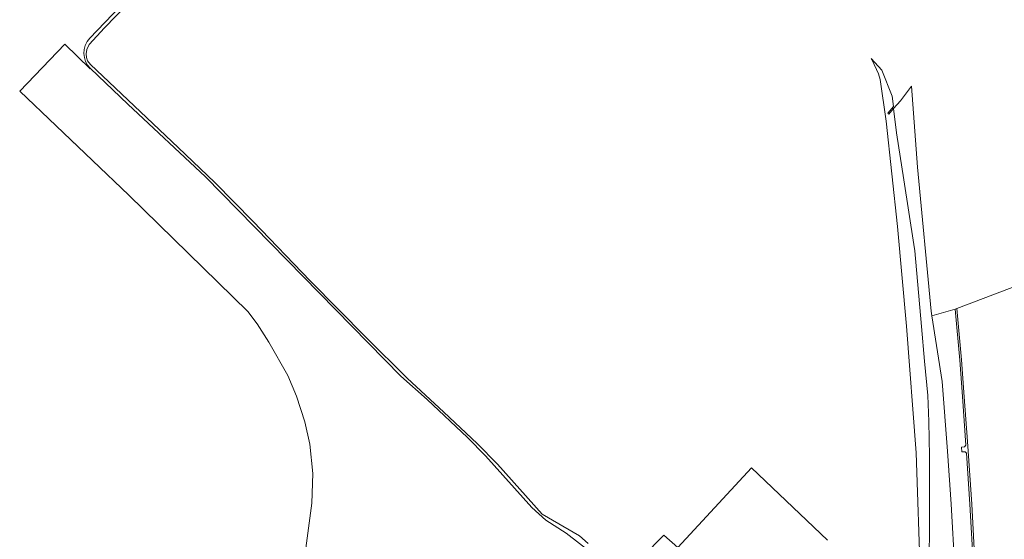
# Model space of a CAD drawing. Header units: metres. Extents: x 140853 to 145288, y 474558 to 480269.
# Tile 84 of 256: x 140877 to 141107, y 477560 to 477681. Entities that reach past the tile are written whole.
import ezdxf

# ---------------------------------------------------------------- set-up
doc = ezdxf.new("R2010")
doc.units = ezdxf.units.M
doc.header["$MEASUREMENT"] = 0
for name, color, linetype, lineweight in [('B-WE-GR-GRAS_KRUIDENRIJK-G', 80, 'Continuous', 18), ('B-WE-GR-GROENVOORZIENING-G', 80, 'Continuous', 18), ('B-WE-GW-WATERGANG_INSTEEK-G', 90, 'Continuous', 18), ('B-WE-OG-TERREIN_ERF-G', 7, 'Continuous', 18), ('B-WE-OG-WATER-G', 130, 'Continuous', 18), ('B-WE-VH-VERHARDING_GESLOTEN-G', 7, 'Continuous', 18), ('B-WE-VH-VERHARDING_OPEN-G', 252, 'Continuous', 18)]:
    doc.layers.add(name, color=color, linetype=linetype, lineweight=lineweight)

msp = doc.modelspace()

# ---------------------------------------------------------------- linework, layer by layer
at = {"layer": 'B-WE-GR-GRAS_KRUIDENRIJK-G', "ltscale": 0.2, "flags": 128}
for points in [[(141089.404, 477551.035), (141089.451, 477567.663), (141089.472, 477572.178), (141089.508, 477579.555), (141089.336, 477587.596), (141089.059, 477593.651), (141088.341, 477601.684), (141087.646, 477609.761), (141086.023, 477627.396), (141085.793, 477628.889), (141083.478, 477643.924), (141081.799, 477654.893), (141081.119, 477660.572), (141080.013, 477659.285), (141079.74, 477659.519), (141081.061, 477661.057), (141080.773, 477663.458), (141078.334, 477669.502), (141075.895, 477672.243), (141076.051, 477671.996), (141076.119, 477671.867), (141077.587, 477668.694), (141077.977, 477667.335), (141079.398, 477657.668), (141081.999, 477633.06), (141084.12, 477609.84), (141086.351, 477580.345), (141087.393, 477550.451)], [(141095.36, 477553.266), (141094.542, 477568.359), (141093.693, 477580.739), (141092.467, 477596.956), (141090.033, 477612.251), (141090.033, 477612.251), (141089.855, 477613.369), (141086.653, 477646.886), (141085.306, 477665.789), (141082.679, 477662.387), (141081.119, 477660.572), (141081.799, 477654.893), (141083.478, 477643.924), (141085.793, 477628.889), (141086.023, 477627.396), (141087.646, 477609.761), (141088.341, 477601.684), (141089.059, 477593.651), (141089.336, 477587.596), (141089.508, 477579.555), (141089.472, 477572.178), (141089.451, 477567.663), (141089.404, 477551.035)]]:
    msp.add_lwpolyline(points, dxfattribs=at)
at = {"layer": 'B-WE-GR-GROENVOORZIENING-G', "ltscale": 0.2, "flags": 128}
msp.add_lwpolyline([(141099.721, 477553.457), (141098.87, 477568.35), (141098.12, 477580.278), (141097.82, 477580.54), (141097.02, 477580.53), (141096.97, 477581.65), (141097.626, 477581.705), (141097.966, 477582.099), (141097.179, 477593.418), (141096.523, 477601.922), (141095.449, 477613.828), (141090.033, 477612.251), (141092.467, 477596.956), (141093.693, 477580.739), (141094.542, 477568.359), (141095.36, 477553.266)], dxfattribs=at)
at = {"layer": 'B-WE-GW-WATERGANG_INSTEEK-G', "ltscale": 0.2, "flags": 128}
msp.add_lwpolyline([(140952.203, 477738.137), (140893.663, 477676.967), (140893.663, 477676.967, 0.4140373), (140893.815, 477669.9), (140893.815, 477669.9), (140902.507, 477661.569), (140902.507, 477661.569), (140920.646, 477644.677), (140920.646, 477644.677), (140966.2, 477598.171), (140966.2, 477598.171), (140972.356, 477592.756), (140972.356, 477592.756), (140981.727, 477583.914), (140981.727, 477583.914), (140985.91, 477579.611), (140985.91, 477579.611), (140996.714, 477567.609), (140996.714, 477567.609), (141000, 477564.621), (141000, 477564.621), (141004.748, 477561.586), (141004.748, 477561.586), (141010.245, 477557.297)], format="xyb", dxfattribs=at)
msp.add_lwpolyline([(141009.906, 477559.216), (141007.867, 477560.985), (141007.867, 477560.985), (140999.157, 477566.009), (140999.157, 477566.009), (140988.735, 477577.67), (140988.735, 477577.67), (140983.98, 477582.502), (140983.98, 477582.502), (140976.256, 477589.841), (140976.256, 477589.841), (140967.691, 477597.768), (140967.691, 477597.768), (140958.071, 477607.228), (140958.071, 477607.228), (140945.079, 477620.39), (140945.079, 477620.39), (140931.722, 477634.232), (140931.722, 477634.232), (140922.841, 477643.336), (140922.841, 477643.336), (140914.264, 477651.517), (140914.264, 477651.517), (140896.717, 477668.112), (140896.717, 477668.112), (140893.792, 477670.836), (140893.792, 477670.836), (140893.106, 477671.727), (140893.106, 477671.727), (140892.889, 477672.503), (140892.889, 477672.503), (140892.799, 477673.354), (140892.799, 477673.354), (140892.931, 477674.361), (140892.931, 477674.361), (140893.475, 477675.544), (140893.475, 477675.544), (140897.057, 477679.383), (140897.057, 477679.383), (140910.426, 477693.195)], dxfattribs=at)
at = {"layer": 'B-WE-OG-TERREIN_ERF-G', "ltscale": 0.2, "flags": 128}
msp.add_lwpolyline([(141065.697, 477559.957), (141047.977, 477576.867), (141030.763, 477558.236), (141027.522, 477561.172), (141017.554, 477551.049)], dxfattribs=at)
at = {"layer": 'B-WE-OG-WATER-G', "ltscale": 0.2, "flags": 128}
msp.add_lwpolyline([(141010.245, 477557.297), (141004.748, 477561.586), (141000, 477564.621), (140996.714, 477567.609), (140985.91, 477579.611), (140981.727, 477583.914), (140972.356, 477592.756), (140966.2, 477598.171), (140920.646, 477644.677), (140902.507, 477661.569), (140893.815, 477669.9), (140893.815, 477669.9), (140893.78, 477669.864), (140887.861, 477675.608), (140877.31, 477664.6), (140902.752, 477640.408), (140930.506, 477613.265), (140932.701, 477610.4), (140935.415, 477606.126), (140939.816, 477598.323), (140941.875, 477593.523), (140943.819, 477587.534), (140944.986, 477582.33), (140945.655, 477575.5), (140945.413, 477568.555), (140943.222, 477552.271)], dxfattribs=at)
at = {"layer": 'B-WE-VH-VERHARDING_GESLOTEN-G', "ltscale": 0.2, "flags": 128}
msp.add_lwpolyline([(141110.382, 477619.502), (141095.84, 477613.969), (141096.91, 477601.97), (141097.596, 477593.39), (141098.32, 477582.99), (141099.32, 477568.37), (141100.16, 477553.55)], dxfattribs=at)
at = {"layer": 'B-WE-VH-VERHARDING_OPEN-G', "ltscale": 0.2, "flags": 128}
msp.add_lwpolyline([(141100.16, 477553.55), (141099.32, 477568.37), (141098.32, 477582.99), (141097.596, 477593.39), (141096.91, 477601.97), (141095.84, 477613.969), (141095.449, 477613.828), (141096.523, 477601.922), (141097.179, 477593.418), (141097.966, 477582.099), (141097.626, 477581.705), (141096.97, 477581.65), (141097.02, 477580.53), (141097.82, 477580.54), (141098.12, 477580.278), (141098.87, 477568.35), (141099.721, 477553.457)], dxfattribs=at)

doc.saveas('drawing.dxf')
